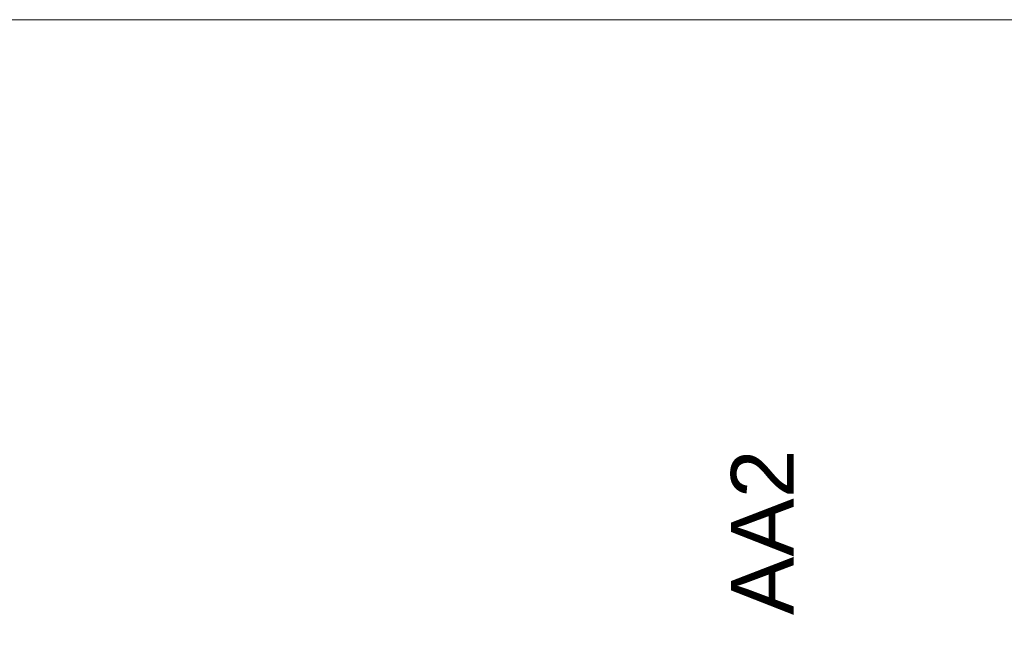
# Model space of a CAD drawing. Header units: millimetres. Extents: x 5 to 415, y 5 to 292.
# Tile 81 of 107: x 173 to 251, y 243 to 292. Entities that reach past the tile are written whole.
import ezdxf
from ezdxf.xclip import XClip

# ---------------------------------------------------------------- set-up
doc = ezdxf.new("R2010")
doc.units = ezdxf.units.MM
doc.header["$MEASUREMENT"] = 0
doc.header["$XCLIPFRAME"] = 0
doc.layers.add('00-011-MARQUES COUPES', color=7, linetype='Continuous')
doc.layers.add('01-007-DESSINS IMPORTES_GEOMETRE_EXTERNES_XREF', color=7, linetype='Continuous')
doc.styles.add('STYLE_GENERE_2', font='Arial.ttf')

# ---------------------------------------------------------------- blocks, each defined once
blk = doc.blocks.new('Dessin_1_1', base_point=(-19.415, 56.033))
at = {"layer": '00-011-MARQUES COUPES', "color": 7, "linetype": 'Continuous', "lineweight": 5, "insert": (234.318, 257.739), "char_height": 5, "attachment_point": 9, "rotation": 90, "style": 'STYLE_GENERE_2'}
blk.add_mtext('\\A1;{\\pqr;\\pt0;\\fArial|b0|i0|c0|p0;\\W1.000000;AA2}', dxfattribs=at)

msp = doc.modelspace()

# ---------------------------------------------------------------- linework, layer by layer
at = {"color": 7, "linetype": 'Continuous', "lineweight": 13}
msp.add_lwpolyline([(415, 5), (5, 5), (5, 292), (415, 292)], close=True, dxfattribs=at)

# ---------------------------------------------------------------- next in the draw order: block references
at = {"layer": '01-007-DESSINS IMPORTES_GEOMETRE_EXTERNES_XREF', "color": 7, "linetype": 'Continuous', "lineweight": 20}
ref = msp.add_blockref('Dessin_1_1', (-19.415, 56.033), dxfattribs=at)
XClip(ref).set_block_clipping_path([(11.4338842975, 39.5369897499), (415, 271.6031054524)])

doc.saveas('drawing.dxf')
